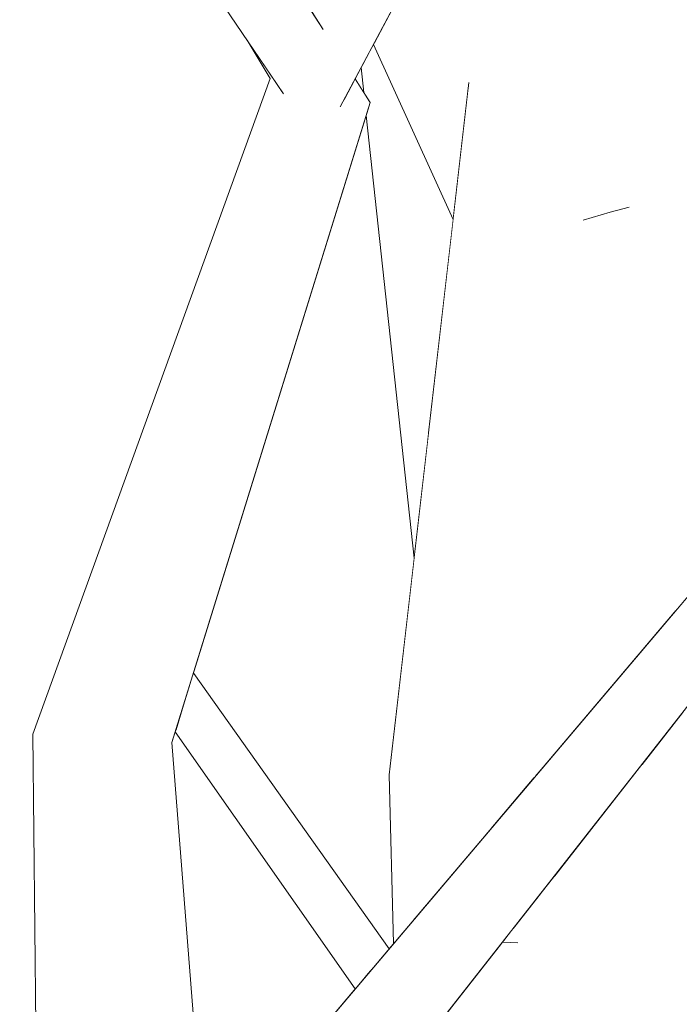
# Model space of a CAD drawing. Extents: x -289599 to -184549, y 66678 to 295474.
# Tile 157 of 256: x -266319 to -266272, y 71842 to 71912. Entities that reach past the tile are written whole.
import ezdxf

# ---------------------------------------------------------------- set-up
doc = ezdxf.new("R2010")
doc.units = 0
doc.header["$MEASUREMENT"] = 0
doc.linetypes.add('Wipeout_Contour', pattern=[1000, 0, -1000])
doc.layers.add('arch drzewa', color=8, linetype='Continuous')
doc.layers.add('Model Ściany', color=8, linetype='Continuous')
doc.layers.add('arch drzewa_Nr_Pióra__4', color=8, linetype='Continuous', lineweight=9)

msp = doc.modelspace()

# ---------------------------------------------------------------- wipeouts: each hides what was drawn before it
at = {"color": 254, "linetype": 'Wipeout_Contour', "lineweight": 0, "ltscale": 1292231.042623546}
msp.add_wipeout([(-266267.611, 71930.161), (-266276.861, 71930.266), (-266272.319, 71869.986), (-266270.794, 71871.787)], dxfattribs=at).dxf.layer = 'arch drzewa'
at = {"color": 254, "linetype": 'Wipeout_Contour', "lineweight": 0, "ltscale": 969171.933616}
msp.add_wipeout([(-266282.47, 71859.029), (-266282.311, 71858.195), (-266281.607, 71859.026)], dxfattribs=at).dxf.layer = 'arch drzewa'
at = {"color": 254, "linetype": 'Wipeout_Contour', "lineweight": 0, "ltscale": 1615234.142906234}
msp.add_wipeout([(-266280.957, 71851.1), (-266275.338, 71821.669), (-266269.762, 71837.362), (-266271.491, 71858.998), (-266274.754, 71859.007)], dxfattribs=at).dxf.layer = 'arch drzewa'
at = {"color": 254, "linetype": 'Wipeout_Contour', "lineweight": 0, "ltscale": 11955373.70030712}
msp.add_wipeout([(-266479.886, 71855.774), (-266479.886, 71770.928), (-266477.095, 71767.031), (-266444.162, 71748.982), (-266467.588, 71793.472), (-266464.971, 71794.444), (-266462.453, 71795.055), (-266435.773, 71744.384), (-266434.438, 71743.652), (-266399.415, 71719.01), (-266388.923, 71656.108), (-266385.386, 71653.39), (-266376.615, 71667.302), (-266372.941, 71667.545), (-266372.154, 71664.981), (-266379.116, 71649.674), (-266379.549, 71648.904), (-266377.199, 71647.098), (-266366.813, 71641.368), (-266364.099, 71640.499), (-266363.567, 71639.578), (-266349.421, 71631.774), (-266343.81, 71626.136), (-266340.486, 71638.137), (-266336.538, 71656.82), (-266323.288, 71684.308), (-266322.646, 71712.856), (-266335.693, 71728.582), (-266338.227, 71731.591), (-266337.706, 71747.925), (-266333.754, 71748.206), (-266333.112, 71732.024), (-266319.091, 71716.886), (-266303.828, 71733.91), (-266332.727, 71771.965), (-266368.151, 71803.53), (-266425.776, 71838.861)], dxfattribs=at).dxf.layer = 'Model Ściany'

# ---------------------------------------------------------------- next in the draw order: wipeouts: each hides what was drawn before it
at = {"color": 254, "linetype": 'Wipeout_Contour', "lineweight": 0, "ltscale": 969172.445773}
msp.add_wipeout([(-266282.47, 71859.029), (-266282.411, 71858.076), (-266282.311, 71858.195)], dxfattribs=at).dxf.layer = 'arch drzewa'
at = {"color": 254, "linetype": 'Wipeout_Contour', "lineweight": 0, "ltscale": 1615241.045610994}
msp.add_wipeout([(-266281.906, 71849.89), (-266280.607, 71828.862), (-266275.392, 71821.517), (-266275.338, 71821.669), (-266280.957, 71851.1)], dxfattribs=at).dxf.layer = 'arch drzewa'
at = {"color": 254, "linetype": 'Wipeout_Contour', "lineweight": 0, "ltscale": 15188087.62771807}
msp.add_wipeout([(-266479.886, 71860.433), (-266428.4, 71845.207), (-266449.826, 71884.069), (-266448.605, 71886.207), (-266445.073, 71886.17), (-266421.253, 71842.966), (-266361.571, 71808.064), (-266331.295, 71782.889), (-266331.198, 71820.669), (-266353.724, 71866.744), (-266402.521, 71882.327), (-266430.021, 71914.641), (-266427.352, 71916.349), (-266425.677, 71916.327), (-266399.362, 71886.111), (-266357.779, 71872.501), (-266378.163, 71900.469), (-266371.387, 71933.795), (-266370.226, 71934.274), (-266367.626, 71933.721), (-266373.729, 71903.252), (-266347.086, 71869.332), (-266347.132, 71869.016), (-266346.597, 71868.841), (-266322.23, 71820.83), (-266321.128, 71773.584), (-266290.942, 71735.301), (-266290.992, 71743.396), (-266317.647, 71817.185), (-266318.111, 71861.193), (-266301.208, 71907.913), (-266302.84, 71910.646), (-266320.338, 71936.414), (-266320.23, 71939.764), (-266320.086, 71941.148), (-266318.924, 71962.944), (-266318.122, 71963.738), (-266319.279, 71966.281), (-266323.729, 71972.086), (-266342.403, 71994.973), (-266343.088, 71995.675), (-266343.757, 71995.666), (-266343.78, 71996.384), (-266400.103, 72054.07), (-266400.278, 72053.966), (-266461.84, 72079.455), (-266479.886, 72098.566)], dxfattribs=at).dxf.layer = 'Model Ściany'

# ---------------------------------------------------------------- next in the draw order: wipeouts: each hides what was drawn before it
at = {"color": 254, "linetype": 'Wipeout_Contour', "lineweight": 0, "ltscale": 1292393.305829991}
msp.add_wipeout([(-266320.338, 71936.414), (-266297.823, 71910.527), (-266297.445, 71911.456), (-266315.197, 71939.03)], dxfattribs=at).dxf.layer = 'arch drzewa'
at = {"color": 254, "linetype": 'Wipeout_Contour', "lineweight": 0, "ltscale": 969245.341902}
msp.add_wipeout([(-266294.721, 71908.7), (-266295.151, 71907.892), (-266294.529, 71906.926)], dxfattribs=at).dxf.layer = 'Model Ściany'
at = {"color": 254, "linetype": 'Wipeout_Contour', "lineweight": 0, "ltscale": 1292305.018951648}
msp.add_wipeout([(-266308.209, 71860.608), (-266305.819, 71830.453), (-266295.146, 71843.048), (-266307.975, 71861.363)], dxfattribs=at).dxf.layer = 'Model Ściany'

# ---------------------------------------------------------------- next in the draw order: wipeouts: each hides what was drawn before it
at = {"color": 254, "linetype": 'Wipeout_Contour', "lineweight": 0, "ltscale": 2261512.829240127}
msp.add_wipeout([(-266306.686, 71865.516), (-266306.642, 71865.529), (-266292.716, 71845.916), (-266292.405, 71846.282), (-266292.722, 71858.296), (-266290.944, 71873.737), (-266294.352, 71905.287)], dxfattribs=at).dxf.layer = 'Model Ściany'

# ---------------------------------------------------------------- next in the draw order: wipeouts: each hides what was drawn before it
at = {"color": 254, "linetype": 'Wipeout_Contour', "lineweight": 0, "ltscale": 1292321.025094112}
msp.add_wipeout([(-266308.209, 71860.608), (-266315.401, 71858.017), (-266307.497, 71828.472), (-266305.819, 71830.453)], dxfattribs=at).dxf.layer = 'arch drzewa'
at = {"color": 254, "linetype": 'Wipeout_Contour', "lineweight": 0, "ltscale": 1292252.769476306}
msp.add_wipeout([(-266286.646, 71858.73), (-266292.722, 71858.296), (-266290.995, 71847.947), (-266285.977, 71853.868)], dxfattribs=at).dxf.layer = 'arch drzewa'

# ---------------------------------------------------------------- next in the draw order: wipeouts: each hides what was drawn before it
at = {"color": 254, "linetype": 'Wipeout_Contour', "lineweight": 0, "ltscale": 1938500.368890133}
msp.add_wipeout([(-266308.209, 71860.608), (-266294.066, 71906.207), (-266295.947, 71906.397), (-266296.132, 71906.049), (-266296.814, 71906.484), (-266300.249, 71906.83)], dxfattribs=at).dxf.layer = 'arch drzewa'
at = {"color": 254, "linetype": 'Wipeout_Contour', "lineweight": 0, "ltscale": 1292236.713485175}
msp.add_wipeout([(-266282.47, 71859.029), (-266286.405, 71858.747), (-266285.455, 71854.484), (-266282.411, 71858.076)], dxfattribs=at).dxf.layer = 'arch drzewa'
at = {"color": 254, "linetype": 'Wipeout_Contour', "lineweight": 0, "ltscale": 1292316.730890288}
msp.add_wipeout([(-266315.401, 71858.017), (-266312.631, 71822.518), (-266307.509, 71828.458), (-266307.497, 71828.472)], dxfattribs=at).dxf.layer = 'arch drzewa'
at = {"color": 254, "linetype": 'Wipeout_Contour', "lineweight": 0, "ltscale": 969194.718865}
msp.add_wipeout([(-266292.722, 71858.296), (-266292.405, 71846.282), (-266290.995, 71847.947)], dxfattribs=at).dxf.layer = 'arch drzewa'
at = {"color": 254, "linetype": 'Wipeout_Contour', "lineweight": 0, "ltscale": 1938333.048834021}
msp.add_wipeout([(-266284.883, 71846.095), (-266289.061, 71840.768), (-266280.607, 71828.862), (-266281.906, 71849.89), (-266283.872, 71847.383), (-266283.637, 71846.327)], dxfattribs=at).dxf.layer = 'arch drzewa'

# ---------------------------------------------------------------- next in the draw order: wipeouts: each hides what was drawn before it
at = {"color": 254, "linetype": 'Wipeout_Contour', "lineweight": 0, "ltscale": 2584489.081296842}
msp.add_wipeout([(-266282.47, 71859.029), (-266281.607, 71859.026), (-266272.319, 71869.986), (-266276.861, 71930.266), (-266278.991, 71903.224), (-266275.666, 71898.746), (-266278.827, 71897.851), (-266279.233, 71900.142)], dxfattribs=at).dxf.layer = 'arch drzewa'
at = {"color": 254, "linetype": 'Wipeout_Contour', "lineweight": 0, "ltscale": 969244.524476}
msp.add_wipeout([(-266295.151, 71907.892), (-266295.295, 71907.621), (-266294.066, 71906.207)], dxfattribs=at).dxf.layer = 'arch drzewa'
at = {"color": 254, "linetype": 'Wipeout_Contour', "lineweight": 0, "ltscale": 1292339.070735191}
msp.add_wipeout([(-266315.401, 71858.017), (-266318.111, 71861.193), (-266313.068, 71822.012), (-266312.631, 71822.518)], dxfattribs=at).dxf.layer = 'arch drzewa'

# ---------------------------------------------------------------- next in the draw order: wipeouts: each hides what was drawn before it
at = {"color": 254, "linetype": 'Wipeout_Contour', "lineweight": 0, "ltscale": 1615359.981459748}
msp.add_wipeout([(-266284.235, 71928.399), (-266283.894, 71915.005), (-266278.991, 71903.224), (-266276.861, 71930.266), (-266282.78, 71931.133)], dxfattribs=at).dxf.layer = 'arch drzewa'
at = {"color": 254, "linetype": 'Wipeout_Contour', "lineweight": 0, "ltscale": 969244.977141}
msp.add_wipeout([(-266295.295, 71907.621), (-266295.947, 71906.397), (-266294.066, 71906.207)], dxfattribs=at).dxf.layer = 'arch drzewa'
at = {"color": 254, "linetype": 'Wipeout_Contour', "lineweight": 0, "ltscale": 969146.017993}
msp.add_wipeout([(-266271.778, 71862.801), (-266274.754, 71859.007), (-266271.491, 71858.998)], dxfattribs=at).dxf.layer = 'arch drzewa'
at = {"color": 254, "linetype": 'Wipeout_Contour', "lineweight": 0, "ltscale": 1938490.483692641}
msp.add_wipeout([(-266313.068, 71822.012), (-266318.111, 71861.193), (-266317.647, 71817.185), (-266315.153, 71815.217), (-266315.589, 71816.892), (-266315.836, 71818.802)], dxfattribs=at).dxf.layer = 'arch drzewa'

# ---------------------------------------------------------------- next in the draw order: wipeouts: each hides what was drawn before it
at = {"color": 254, "linetype": 'Wipeout_Contour', "lineweight": 0, "ltscale": 969259.169837}
msp.add_wipeout([(-266300.249, 71906.83), (-266315.401, 71858.017), (-266308.209, 71860.608)], dxfattribs=at).dxf.layer = 'arch drzewa'
at = {"color": 254, "linetype": 'Wipeout_Contour', "lineweight": 0, "ltscale": 969192.07526}
msp.add_wipeout([(-266283.593, 71903.15), (-266282.47, 71859.029), (-266279.233, 71900.142)], dxfattribs=at).dxf.layer = 'arch drzewa'

# ---------------------------------------------------------------- next in the draw order: wipeouts: each hides what was drawn before it
at = {"color": 254, "linetype": 'Wipeout_Contour', "lineweight": 0, "ltscale": 969264.680234}
msp.add_wipeout([(-266315.401, 71858.017), (-266300.249, 71906.83), (-266301.208, 71907.913)], dxfattribs=at).dxf.layer = 'arch drzewa'
at = {"color": 254, "linetype": 'Wipeout_Contour', "lineweight": 0, "ltscale": 2261454.87540005}
msp.add_wipeout([(-266292.722, 71858.296), (-266286.641, 71858.731), (-266286.803, 71859.891), (-266286.405, 71858.747), (-266282.47, 71859.029), (-266283.593, 71903.15), (-266287.078, 71907.32)], dxfattribs=at).dxf.layer = 'arch drzewa'

# ---------------------------------------------------------------- next in the draw order: wipeouts: each hides what was drawn before it
at = {"color": 254, "linetype": 'Wipeout_Contour', "lineweight": 0, "ltscale": 969269.805941}
msp.add_wipeout([(-266301.208, 71907.913), (-266318.111, 71861.193), (-266315.401, 71858.017)], dxfattribs=at).dxf.layer = 'arch drzewa'

# ---------------------------------------------------------------- next in the draw order: linework, layer by layer
at = {"layer": 'arch drzewa_Nr_Pióra__4', "linetype": 'Continuous'}
msp.add_line((-266317.647, 71817.185), (-266318.111, 71861.193), dxfattribs=at)

# ---------------------------------------------------------------- next in the draw order: wipeouts: each hides what was drawn before it
at = {"color": 254, "linetype": 'Wipeout_Contour', "lineweight": 0, "ltscale": 1615455.274931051}
msp.add_wipeout([(-266320.338, 71936.414), (-266300.249, 71906.83), (-266296.814, 71906.484), (-266298.557, 71908.465), (-266297.823, 71910.527)], dxfattribs=at).dxf.layer = 'arch drzewa'
at = {"color": 254, "linetype": 'Wipeout_Contour', "lineweight": 0, "ltscale": 1615377.753394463}
msp.add_wipeout([(-266306.69, 71865.506), (-266307.408, 71863.191), (-266293.469, 71845.027), (-266292.716, 71845.916), (-266306.642, 71865.529)], dxfattribs=at).dxf.layer = 'arch drzewa'

# ---------------------------------------------------------------- next in the draw order: wipeouts: each hides what was drawn before it
at = {"color": 254, "linetype": 'Wipeout_Contour', "lineweight": 0, "ltscale": 1615397.549177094}
msp.add_wipeout([(-266298.557, 71908.465), (-266296.814, 71906.484), (-266296.132, 71906.049), (-266274.512, 71946.666), (-266278.072, 71946.95)], dxfattribs=at).dxf.layer = 'arch drzewa'
at = {"color": 254, "linetype": 'Wipeout_Contour', "lineweight": 0, "ltscale": 969264.964821}
msp.add_wipeout([(-266302.84, 71910.646), (-266301.208, 71907.913), (-266300.249, 71906.83)], dxfattribs=at).dxf.layer = 'arch drzewa'
at = {"color": 254, "linetype": 'Wipeout_Contour', "lineweight": 0, "ltscale": 969248.052797}
msp.add_wipeout([(-266306.69, 71865.506), (-266306.642, 71865.529), (-266306.686, 71865.516)], dxfattribs=at).dxf.layer = 'arch drzewa'
at = {"color": 254, "linetype": 'Wipeout_Contour', "lineweight": 0, "ltscale": 1292296.238657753}
msp.add_wipeout([(-266307.408, 71863.191), (-266307.428, 71863.126), (-266293.965, 71844.441), (-266293.469, 71845.027)], dxfattribs=at).dxf.layer = 'arch drzewa'

# ---------------------------------------------------------------- next in the draw order: linework, layer by layer
at = {"layer": 'arch drzewa_Nr_Pióra__4', "linetype": 'Continuous'}
for p, q in [((-266300.249, 71906.83), (-266320.338, 71936.414)), ((-266301.208, 71907.913), (-266302.84, 71910.646))]:
    msp.add_line(p, q, dxfattribs=at)

# ---------------------------------------------------------------- next in the draw order: wipeouts: each hides what was drawn before it
at = {"color": 254, "linetype": 'Wipeout_Contour', "lineweight": 0, "ltscale": 1938492.878755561}
msp.add_wipeout([(-266298.557, 71908.465), (-266278.072, 71946.95), (-266279.118, 71948.804), (-266298.295, 71912.777), (-266297.445, 71911.456), (-266297.823, 71910.527)], dxfattribs=at).dxf.layer = 'arch drzewa'
at = {"color": 254, "linetype": 'Wipeout_Contour', "lineweight": 0, "ltscale": 1292297.018251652}
msp.add_wipeout([(-266307.924, 71861.525), (-266294.462, 71843.856), (-266293.965, 71844.441), (-266307.428, 71863.126)], dxfattribs=at).dxf.layer = 'arch drzewa'

# ---------------------------------------------------------------- next in the draw order: linework, layer by layer
at = {"layer": 'arch drzewa_Nr_Pióra__4', "linetype": 'Continuous'}
msp.add_line((-266297.415, 71911.409), (-266315.197, 71939.03), dxfattribs=at)

# ---------------------------------------------------------------- next in the draw order: wipeouts: each hides what was drawn before it
at = {"color": 254, "linetype": 'Wipeout_Contour', "lineweight": 0, "ltscale": 969225.187028}
msp.add_wipeout([(-266288.164, 71897.883), (-266293.834, 71910.346), (-266289.943, 71882.428)], dxfattribs=at).dxf.layer = 'arch drzewa'
at = {"color": 254, "linetype": 'Wipeout_Contour', "lineweight": 0, "ltscale": 1292297.893625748}
msp.add_wipeout([(-266307.924, 71861.525), (-266307.975, 71861.363), (-266295.146, 71843.048), (-266294.462, 71843.856)], dxfattribs=at).dxf.layer = 'arch drzewa'

# ---------------------------------------------------------------- next in the draw order: wipeouts: each hides what was drawn before it
at = {"color": 254, "linetype": 'Wipeout_Contour', "lineweight": 0, "ltscale": 969219.32322}
msp.add_wipeout([(-266289.043, 71919.366), (-266276.963, 71898.401), (-266288.25, 71920.857)], dxfattribs=at).dxf.layer = 'arch drzewa'
at = {"color": 254, "linetype": 'Wipeout_Contour', "lineweight": 0, "ltscale": 1615385.417208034}
msp.add_wipeout([(-266293.937, 71910.172), (-266289.976, 71882.146), (-266289.943, 71882.428), (-266293.834, 71910.346), (-266293.839, 71910.357)], dxfattribs=at).dxf.layer = 'arch drzewa'
at = {"color": 254, "linetype": 'Wipeout_Contour', "lineweight": 0, "ltscale": 1938299.447448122}
msp.add_wipeout([(-266267.323, 71873.812), (-266301.963, 71824.322), (-266264.466, 71872.122), (-266267.156, 71872.923), (-266267.16, 71872.988), (-266266.825, 71873.705)], dxfattribs=at).dxf.layer = 'arch drzewa'

# ---------------------------------------------------------------- next in the draw order: wipeouts: each hides what was drawn before it
at = {"color": 254, "linetype": 'Wipeout_Contour', "lineweight": 0, "ltscale": 969187.819293}
msp.add_wipeout([(-266307.402, 71824.371), (-266301.963, 71824.322), (-266267.323, 71873.812)], dxfattribs=at).dxf.layer = 'arch drzewa'

# ---------------------------------------------------------------- next in the draw order: wipeouts: each hides what was drawn before it
at = {"color": 254, "linetype": 'Wipeout_Contour', "lineweight": 0, "ltscale": 1615262.925485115}
msp.add_wipeout([(-266267.358, 71875.817), (-266307.402, 71824.371), (-266267.323, 71873.812), (-266267.254, 71874.646), (-266267.275, 71874.633)], dxfattribs=at).dxf.layer = 'arch drzewa'

# ---------------------------------------------------------------- next in the draw order: wipeouts: each hides what was drawn before it
at = {"color": 254, "linetype": 'Wipeout_Contour', "lineweight": 0, "ltscale": 1292242.488390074}
msp.add_wipeout([(-266307.509, 71828.458), (-266307.402, 71824.371), (-266267.358, 71875.817), (-266267.36, 71875.839)], dxfattribs=at).dxf.layer = 'arch drzewa'

# ---------------------------------------------------------------- next in the draw order: linework, layer by layer
at = {"layer": 'arch drzewa_Nr_Pióra__4', "linetype": 'Continuous'}
for p, q in [((-266318.111, 71861.193), (-266301.208, 71907.913)), ((-266306.642, 71865.529), (-266306.69, 71865.506)), ((-266292.716, 71845.916), (-266306.642, 71865.529)), ((-266295.146, 71843.048), (-266307.975, 71861.363)), ((-266305.819, 71830.453), (-266308.209, 71860.608)), ((-266292.405, 71846.282), (-266292.722, 71858.296))]:
    msp.add_line(p, q, dxfattribs=at)

# ---------------------------------------------------------------- next in the draw order: wipeouts: each hides what was drawn before it
at = {"color": 254, "linetype": 'Wipeout_Contour', "lineweight": 0, "ltscale": 2261545.199254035}
msp.add_wipeout([(-266293.937, 71910.172), (-266294.721, 71908.7), (-266294.529, 71906.926), (-266294.066, 71906.207), (-266294.352, 71905.287), (-266290.944, 71873.737), (-266289.976, 71882.146)], dxfattribs=at).dxf.layer = 'arch drzewa'
at = {"color": 254, "linetype": 'Wipeout_Contour', "lineweight": 0, "ltscale": 1292144.740693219}
msp.add_wipeout([(-266259.676, 71870.694), (-266279.322, 71804.419), (-266263.868, 71801.858), (-266259.565, 71870.661)], dxfattribs=at).dxf.layer = 'arch drzewa'
at = {"color": 254, "linetype": 'Wipeout_Contour', "lineweight": 0, "ltscale": 1292243.041828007}
msp.add_wipeout([(-266286.405, 71858.747), (-266286.803, 71859.891), (-266285.966, 71853.882), (-266285.455, 71854.484)], dxfattribs=at).dxf.layer = 'arch drzewa'
at = {"color": 254, "linetype": 'Wipeout_Contour', "lineweight": 0, "ltscale": 969168.988627}
msp.add_wipeout([(-266284.653, 71846.388), (-266283.637, 71846.327), (-266283.872, 71847.383)], dxfattribs=at).dxf.layer = 'arch drzewa'

# ---------------------------------------------------------------- next in the draw order: linework, layer by layer
at = {"layer": 'arch drzewa_Nr_Pióra__4', "linetype": 'Continuous'}
msp.add_line((-266294.529, 71906.926), (-266294.721, 71908.7), dxfattribs=at)

# ---------------------------------------------------------------- next in the draw order: wipeouts: each hides what was drawn before it
at = {"color": 254, "linetype": 'Wipeout_Contour', "lineweight": 0, "ltscale": 2584567.6005309}
msp.add_wipeout([(-266293.839, 71910.357), (-266288.164, 71897.883), (-266287.078, 71907.32), (-266283.593, 71903.15), (-266279.233, 71900.142), (-266278.827, 71897.851), (-266276.963, 71898.401), (-266289.043, 71919.366)], dxfattribs=at).dxf.layer = 'arch drzewa'
at = {"color": 254, "linetype": 'Wipeout_Contour', "lineweight": 0, "ltscale": 1292243.278710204}
msp.add_wipeout([(-266286.646, 71858.73), (-266285.977, 71853.868), (-266285.966, 71853.882), (-266286.641, 71858.731)], dxfattribs=at).dxf.layer = 'arch drzewa'
at = {"color": 254, "linetype": 'Wipeout_Contour', "lineweight": 0, "ltscale": 969169.26597}
msp.add_wipeout([(-266284.883, 71846.095), (-266283.637, 71846.327), (-266284.653, 71846.388)], dxfattribs=at).dxf.layer = 'arch drzewa'

# ---------------------------------------------------------------- next in the draw order: linework, layer by layer
at = {"layer": 'arch drzewa_Nr_Pióra__4', "linetype": 'Continuous'}
for p, q in [((-266294.066, 71906.207), (-266295.151, 71907.892)), ((-266308.209, 71860.608), (-266294.066, 71906.207)), ((-266290.944, 71873.737), (-266294.352, 71905.287)), ((-266307.509, 71828.458), (-266267.36, 71875.839)), ((-266301.963, 71824.322), (-266264.466, 71872.122)), ((-266283.544, 71846.321), (-266284.653, 71846.388))]:
    msp.add_line(p, q, dxfattribs=at)

# ---------------------------------------------------------------- next in the draw order: wipeouts: each hides what was drawn before it
at = {"color": 254, "linetype": 'Wipeout_Contour', "lineweight": 0, "ltscale": 2584568.874603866}
msp.add_wipeout([(-266285.938, 71925.201), (-266288.25, 71920.857), (-266276.963, 71898.401), (-266275.666, 71898.746), (-266278.991, 71903.224), (-266283.894, 71915.005), (-266285.718, 71919.135), (-266285.174, 71923.855)], dxfattribs=at).dxf.layer = 'arch drzewa'

# ---------------------------------------------------------------- next in the draw order: linework, layer by layer
at = {"layer": 'arch drzewa_Nr_Pióra__4', "linetype": 'Continuous'}
for p, q in [((-266296.204, 71905.913), (-266274.512, 71946.666)), ((-266288.164, 71897.883), (-266293.839, 71910.357)), ((-266292.722, 71858.296), (-266287.042, 71907.626))]:
    msp.add_line(p, q, dxfattribs=at)

# ---------------------------------------------------------------- next in the draw order: wipeouts: each hides what was drawn before it
at = {"color": 254, "linetype": 'Wipeout_Contour', "lineweight": 0, "ltscale": 969186.930472}
msp.add_wipeout([(-266276.963, 71898.401), (-266278.827, 71897.851), (-266275.666, 71898.746)], dxfattribs=at).dxf.layer = 'arch drzewa'

# ---------------------------------------------------------------- next in the draw order: linework, layer by layer
at = {"layer": 'arch drzewa_Nr_Pióra__4', "linetype": 'Continuous'}
for p, q in [((-266275.61, 71898.761), (-266276.963, 71898.401)), ((-266276.963, 71898.401), (-266278.908, 71897.827))]:
    msp.add_line(p, q, dxfattribs=at)

doc.saveas('drawing.dxf')
